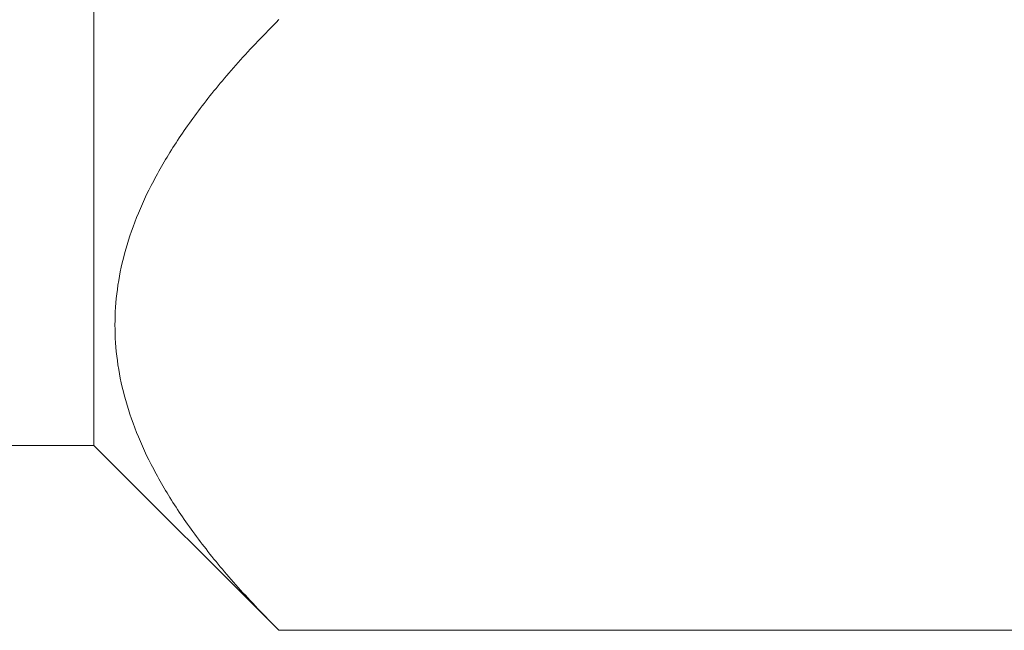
# Model space of a CAD drawing. Header units: inches. Extents: x 1 to 669, y 0 to 417.
# Tile 212 of 256: x 319.794 to 320.027, y 269.078 to 269.222. Entities that reach past the tile are written whole.
import ezdxf

# ---------------------------------------------------------------- set-up
doc = ezdxf.new("R2010")
doc.units = ezdxf.units.IN
doc.header["$LTSCALE"] = 12
doc.header["$MEASUREMENT"] = 0
doc.layers.add('X', color=1, linetype='CONTINUOUS')

msp = doc.modelspace()

# ---------------------------------------------------------------- linework, layer by layer
at = {"layer": 'X', "lineweight": 0}
for p, q in [((319.81181, 269.24396), (319.81181, 269.12146)), ((319.81181, 269.12146), (319.71945, 269.12146)), ((319.81181, 269.12146), (319.85548, 269.07779)), ((319.85548, 269.07779), (321.01813, 269.07779))]:
    msp.add_line(p, q, dxfattribs=at)
msp.add_rational_spline([(319.85548, 269.07779), (319.78331, 269.14996), (319.85548, 269.22213)], [3.30333247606, 3.81435978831, 3.303332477], degree=2, dxfattribs=at)

doc.saveas('drawing.dxf')
